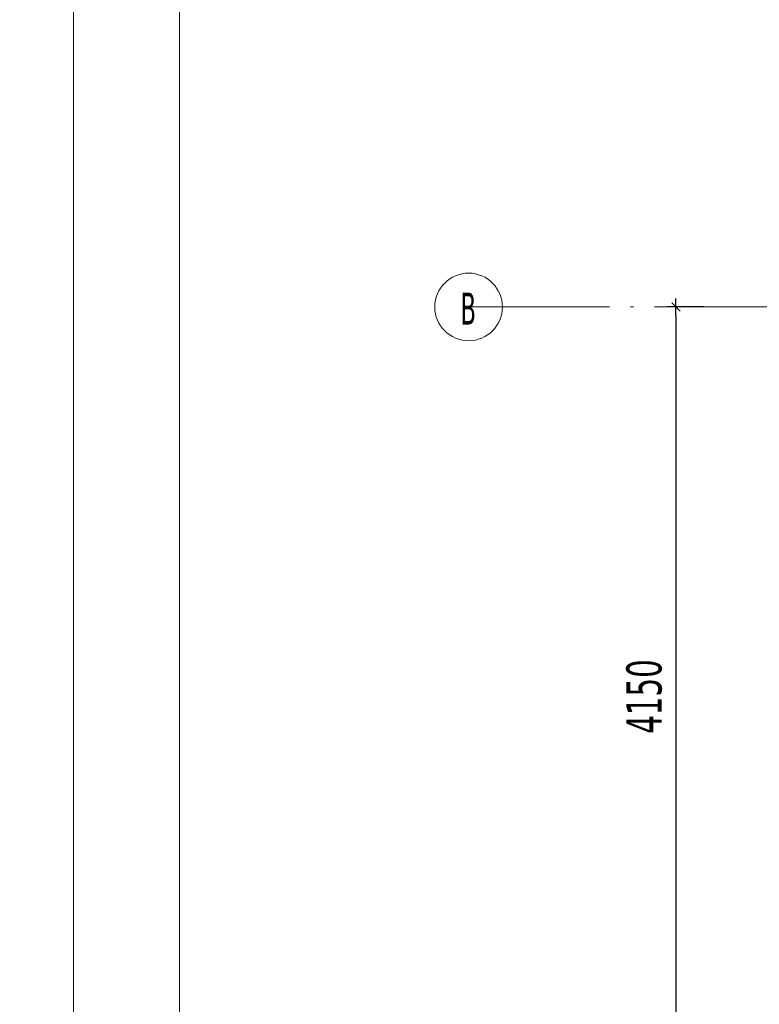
# Model space of a CAD drawing. Header units: millimetres. Extents: x 0 to 1517, y -116 to 725.
# Tile 89 of 256: x 633 to 686, y 99 to 169. Entities that reach past the tile are written whole.
import ezdxf

# ---------------------------------------------------------------- set-up
doc = ezdxf.new("R2010")
doc.units = ezdxf.units.MM
doc.linetypes.add('CADWORK_5', pattern=[13.2, 10, -1.5, 0.2, -1.5])
doc.layers.add('Ech.1_75', color=7, linetype='Continuous')
doc.styles.add('tahoma-', font='txt', dxfattribs={"height": 1})
doc.styles.add('tahoma-z-r', font='txt', dxfattribs={"width": 0.704918})
doc.dimstyles.new('ISO-25', dxfattribs={"dimtxt": 2.5, "dimasz": 2.5, "dimexe": 1.25, "dimexo": 0.625, "dimtad": 1, "dimtxsty": 'Standard', "dimcen": 2.5, "dimadec": 0, "dimazin": 0, "dimtfac": 1, "dimtmove": 0, "dimatfit": 3, "dimfxl": 1, "dimarcsym": 0})

# ---------------------------------------------------------------- blocks, each defined once
blk = doc.blocks.new('cw-dimension-symbol2')
at = {"color": 0, "linetype": 'Continuous', "lineweight": -2}
for p, q in [((-1, 0), (1, 0)), ((-0.5, -0.5), (0.5, 0.5))]:
    blk.add_line(p, q, dxfattribs=at)
blk = doc.blocks.new('*D199')
at = {"layer": 'Defpoints', "color": 0}
for p in [(681.973, 148.988), (679.973, 93.655), (681.973, 93.655)]:
    blk.add_point(p, dxfattribs=at)
at = {"layer": 'Ech.1_75', "color": 0, "linetype": 'Continuous', "lineweight": -2}
for p, q in [((681.973, 148.988), (679.373, 148.988)), ((679.973, 148.388), (679.973, 94.255)), ((681.973, 93.655), (679.373, 93.655))]:
    blk.add_line(p, q, dxfattribs=at)
at = {"layer": 'Ech.1_75', "color": 0, "lineweight": -2, "xscale": 0.6000000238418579, "yscale": 0.6000000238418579, "zscale": 0.6000000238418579}
for p, rotation in [((679.973, 148.988), 90), ((679.973, 93.655), 270)]:
    blk.add_blockref('cw-dimension-symbol2', p, dxfattribs=dict(at, rotation=rotation))
at = {"layer": 'Ech.1_75', "color": 7, "linetype": 'Continuous', "lineweight": 5, "insert": (677.723, 121.322), "char_height": 2.5, "attachment_point": 5, "rotation": 90, "style": 'tahoma-z-r'}
blk.add_mtext('4150', dxfattribs=at)

msp = doc.modelspace()

# ---------------------------------------------------------------- linework, layer by layer
at = {"layer": 'Ech.1_75', "color": 7, "linetype": 'Continuous', "lineweight": 5}
for points in [[(334.895, 239.316), (334.895, -108.036), (637.183, -108.036), (637.183, 239.316), (334.895, 239.316)], [(644.722, 239.316), (644.722, -108.036), (947.01, -108.036), (947.01, 239.316), (644.722, 239.316)]]:
    msp.add_lwpolyline(points, close=True, dxfattribs=at)

# ---------------------------------------------------------------- dimensions: what is measured, and where the dimension line sits
dim = msp.add_linear_dim(base=(679.973, 93.655), p1=(681.973, 148.988), p2=(681.973, 93.655), angle=270, text='4150', dimstyle='ISO-25', override={"dimtxt": 2.5, "dimasz": 0.6, "dimexe": 0.6, "dimexo": 0, "dimgap": 0, "dimdec": 0, "dimlfac": 1, "dimtxsty": 'tahoma-z-r', "dimblk": 'cw-dimension-symbol2', "dimclrt": 7, "dimtmove": 2}, dxfattribs=at)
dim.commit()
dim.dimension.update_dxf_attribs({"geometry": '*D199', "text_midpoint": (677.723, 121.322), "dimtype": 161, "text_rotation": 90})

# ---------------------------------------------------------------- next in the draw order: wipeouts: each hides what was drawn before it
at = {"linetype": 'Continuous'}
msp.add_wipeout([(665.249, 146.588), (665.264, 146.588), (665.279, 146.589), (665.294, 146.589), (665.309, 146.589), (665.324, 146.59), (665.34, 146.59), (665.355, 146.591), (665.37, 146.591), (665.385, 146.592), (665.4, 146.593), (665.415, 146.594), (665.43, 146.595), (665.445, 146.596), (665.46, 146.598), (665.475, 146.599), (665.49, 146.601), (665.505, 146.602), (665.52, 146.604), (665.535, 146.606), (665.55, 146.607), (665.565, 146.609), (665.58, 146.611), (665.595, 146.613), (665.61, 146.616), (665.625, 146.618), (665.639, 146.62), (665.654, 146.623), (665.669, 146.625), (665.684, 146.628), (665.699, 146.631), (665.714, 146.634), (665.728, 146.637), (665.743, 146.64), (665.758, 146.643), (665.773, 146.646), (665.787, 146.65), (665.802, 146.653), (665.817, 146.657), (665.831, 146.66), (665.846, 146.664), (665.861, 146.668), (665.875, 146.672), (665.89, 146.676), (665.904, 146.68), (665.919, 146.684), (665.933, 146.688), (665.948, 146.692), (665.962, 146.697), (665.976, 146.701), (665.991, 146.706), (666.005, 146.711), (666.019, 146.715), (666.034, 146.72), (666.048, 146.725), (666.062, 146.73), (666.076, 146.735), (666.09, 146.741), (666.104, 146.746), (666.119, 146.751), (666.133, 146.757), (666.147, 146.763), (666.161, 146.768), (666.174, 146.774), (666.188, 146.78), (666.202, 146.786), (666.216, 146.792), (666.23, 146.798), (666.244, 146.804), (666.257, 146.81), (666.271, 146.817), (666.285, 146.823), (666.298, 146.83), (666.312, 146.837), (666.325, 146.843), (666.339, 146.85), (666.352, 146.857), (666.365, 146.864), (666.379, 146.871), (666.392, 146.878), (666.405, 146.885), (666.418, 146.893), (666.432, 146.9), (666.445, 146.907), (666.458, 146.915), (666.471, 146.923), (666.484, 146.93), (666.497, 146.938), (666.509, 146.946), (666.522, 146.954), (666.535, 146.962), (666.548, 146.97), (666.56, 146.978), (666.573, 146.987), (666.586, 146.995), (666.598, 147.003), (666.611, 147.012), (666.623, 147.021), (666.635, 147.029), (666.648, 147.038), (666.66, 147.047), (666.672, 147.056), (666.684, 147.065), (666.696, 147.074), (666.708, 147.083), (666.72, 147.092), (666.732, 147.101), (666.744, 147.111), (666.756, 147.12), (666.767, 147.13), (666.779, 147.139), (666.79, 147.149), (666.802, 147.159), (666.813, 147.168), (666.825, 147.178), (666.836, 147.188), (666.847, 147.198), (666.859, 147.208), (666.87, 147.218), (666.881, 147.229), (666.892, 147.239), (666.903, 147.249), (666.914, 147.26), (666.925, 147.27), (666.935, 147.281), (666.946, 147.291), (666.957, 147.302), (666.967, 147.313), (666.978, 147.324), (666.988, 147.335), (666.999, 147.346), (667.009, 147.357), (667.019, 147.368), (667.029, 147.379), (667.039, 147.39), (667.049, 147.401), (667.059, 147.413), (667.069, 147.424), (667.079, 147.436), (667.089, 147.447), (667.098, 147.459), (667.108, 147.47), (667.117, 147.482), (667.127, 147.494), (667.136, 147.506), (667.145, 147.517), (667.155, 147.529), (667.164, 147.541), (667.173, 147.553), (667.182, 147.566), (667.191, 147.578), (667.2, 147.59), (667.208, 147.602), (667.217, 147.615), (667.226, 147.627), (667.234, 147.639), (667.242, 147.652), (667.251, 147.664), (667.259, 147.677), (667.267, 147.69), (667.275, 147.702), (667.283, 147.715), (667.291, 147.728), (667.299, 147.741), (667.307, 147.754), (667.315, 147.767), (667.322, 147.78), (667.33, 147.793), (667.338, 147.806), (667.345, 147.819), (667.352, 147.832), (667.359, 147.845), (667.367, 147.859), (667.374, 147.872), (667.381, 147.885), (667.387, 147.899), (667.394, 147.912), (667.401, 147.926), (667.408, 147.939), (667.414, 147.953), (667.421, 147.967), (667.427, 147.98), (667.433, 147.994), (667.44, 148.008), (667.446, 148.021), (667.452, 148.035), (667.458, 148.049), (667.463, 148.063), (667.469, 148.077), (667.475, 148.091), (667.481, 148.105), (667.486, 148.119), (667.491, 148.133), (667.497, 148.147), (667.502, 148.161), (667.507, 148.175), (667.512, 148.19), (667.517, 148.204), (667.522, 148.218), (667.527, 148.232), (667.532, 148.247), (667.536, 148.261), (667.541, 148.276), (667.545, 148.29), (667.55, 148.304), (667.554, 148.319), (667.558, 148.333), (667.562, 148.348), (667.566, 148.362), (667.57, 148.377), (667.574, 148.392), (667.577, 148.406), (667.581, 148.421), (667.584, 148.436), (667.588, 148.45), (667.591, 148.465), (667.595, 148.48), (667.598, 148.494), (667.601, 148.509), (667.604, 148.524), (667.607, 148.539), (667.609, 148.554), (667.612, 148.568), (667.615, 148.583), (667.617, 148.598), (667.62, 148.613), (667.622, 148.628), (667.624, 148.643), (667.626, 148.658), (667.628, 148.673), (667.63, 148.688), (667.632, 148.703), (667.634, 148.718), (667.635, 148.733), (667.637, 148.748), (667.638, 148.763), (667.64, 148.778), (667.641, 148.793), (667.642, 148.808), (667.643, 148.823), (667.644, 148.838), (667.645, 148.853), (667.646, 148.868), (667.647, 148.883), (667.647, 148.898), (667.648, 148.913), (667.648, 148.928), (667.649, 148.943), (667.649, 148.958), (667.649, 148.973), (667.649, 148.988), (667.649, 149.004), (667.649, 149.019), (667.649, 149.034), (667.648, 149.049), (667.648, 149.064), (667.647, 149.079), (667.647, 149.094), (667.646, 149.109), (667.645, 149.124), (667.644, 149.139), (667.643, 149.154), (667.642, 149.169), (667.641, 149.184), (667.64, 149.199), (667.638, 149.214), (667.637, 149.229), (667.635, 149.244), (667.634, 149.259), (667.632, 149.274), (667.63, 149.289), (667.628, 149.304), (667.626, 149.319), (667.624, 149.334), (667.622, 149.349), (667.62, 149.364), (667.617, 149.379), (667.615, 149.394), (667.612, 149.408), (667.609, 149.423), (667.607, 149.438), (667.604, 149.453), (667.601, 149.468), (667.598, 149.483), (667.595, 149.497), (667.591, 149.512), (667.588, 149.527), (667.584, 149.541), (667.581, 149.556), (667.577, 149.571), (667.574, 149.585), (667.57, 149.6), (667.566, 149.614), (667.562, 149.629), (667.558, 149.644), (667.554, 149.658), (667.55, 149.672), (667.545, 149.687), (667.541, 149.701), (667.536, 149.716), (667.532, 149.73), (667.527, 149.744), (667.522, 149.759), (667.517, 149.773), (667.512, 149.787), (667.507, 149.801), (667.502, 149.816), (667.497, 149.83), (667.491, 149.844), (667.486, 149.858), (667.481, 149.872), (667.475, 149.886), (667.469, 149.9), (667.463, 149.914), (667.458, 149.928), (667.452, 149.942), (667.446, 149.955), (667.44, 149.969), (667.433, 149.983), (667.427, 149.997), (667.421, 150.01), (667.414, 150.024), (667.408, 150.038), (667.401, 150.051), (667.394, 150.065), (667.387, 150.078), (667.381, 150.091), (667.374, 150.105), (667.367, 150.118), (667.359, 150.131), (667.352, 150.145), (667.345, 150.158), (667.338, 150.171), (667.33, 150.184), (667.322, 150.197), (667.315, 150.21), (667.307, 150.223), (667.299, 150.236), (667.291, 150.249), (667.283, 150.262), (667.275, 150.274), (667.267, 150.287), (667.259, 150.3), (667.251, 150.312), (667.242, 150.325), (667.234, 150.337), (667.226, 150.35), (667.217, 150.362), (667.208, 150.375), (667.2, 150.387), (667.191, 150.399), (667.182, 150.411), (667.173, 150.423), (667.164, 150.435), (667.155, 150.447), (667.145, 150.459), (667.136, 150.471), (667.127, 150.483), (667.117, 150.495), (667.108, 150.507), (667.098, 150.518), (667.089, 150.53), (667.079, 150.541), (667.069, 150.553), (667.059, 150.564), (667.049, 150.576), (667.039, 150.587), (667.029, 150.598), (667.019, 150.609), (667.009, 150.62), (666.999, 150.631), (666.988, 150.642), (666.978, 150.653), (666.967, 150.664), (666.957, 150.675), (666.946, 150.685), (666.935, 150.696), (666.925, 150.707), (666.914, 150.717), (666.903, 150.728), (666.892, 150.738), (666.881, 150.748), (666.87, 150.758), (666.859, 150.769), (666.847, 150.779), (666.836, 150.789), (666.825, 150.799), (666.813, 150.809), (666.802, 150.818), (666.79, 150.828), (666.779, 150.838), (666.767, 150.847), (666.756, 150.857), (666.744, 150.866), (666.732, 150.876), (666.72, 150.885), (666.708, 150.894), (666.696, 150.903), (666.684, 150.912), (666.672, 150.921), (666.66, 150.93), (666.648, 150.939), (666.635, 150.948), (666.623, 150.956), (666.611, 150.965), (666.598, 150.973), (666.586, 150.982), (666.573, 150.99), (666.56, 150.999), (666.548, 151.007), (666.535, 151.015), (666.522, 151.023), (666.509, 151.031), (666.497, 151.039), (666.484, 151.047), (666.471, 151.054), (666.458, 151.062), (666.445, 151.069), (666.432, 151.077), (666.418, 151.084), (666.405, 151.092), (666.392, 151.099), (666.379, 151.106), (666.365, 151.113), (666.352, 151.12), (666.339, 151.127), (666.325, 151.134), (666.312, 151.14), (666.298, 151.147), (666.285, 151.154), (666.271, 151.16), (666.257, 151.166), (666.244, 151.173), (666.23, 151.179), (666.216, 151.185), (666.202, 151.191), (666.188, 151.197), (666.174, 151.203), (666.161, 151.209), (666.147, 151.214), (666.133, 151.22), (666.119, 151.225), (666.104, 151.231), (666.09, 151.236), (666.076, 151.241), (666.062, 151.247), (666.048, 151.252), (666.034, 151.257), (666.019, 151.261), (666.005, 151.266), (665.991, 151.271), (665.976, 151.276), (665.962, 151.28), (665.948, 151.285), (665.933, 151.289), (665.919, 151.293), (665.904, 151.297), (665.89, 151.301), (665.875, 151.305), (665.861, 151.309), (665.846, 151.313), (665.831, 151.317), (665.817, 151.32), (665.802, 151.324), (665.787, 151.327), (665.773, 151.331), (665.758, 151.334), (665.743, 151.337), (665.728, 151.34), (665.714, 151.343), (665.699, 151.346), (665.684, 151.349), (665.669, 151.351), (665.654, 151.354), (665.639, 151.356), (665.625, 151.359), (665.61, 151.361), (665.595, 151.363), (665.58, 151.366), (665.565, 151.368), (665.55, 151.37), (665.535, 151.371), (665.52, 151.373), (665.505, 151.375), (665.49, 151.376), (665.475, 151.378), (665.46, 151.379), (665.445, 151.38), (665.43, 151.382), (665.415, 151.383), (665.4, 151.384), (665.385, 151.385), (665.37, 151.385), (665.355, 151.386), (665.34, 151.387), (665.324, 151.387), (665.309, 151.388), (665.294, 151.388), (665.279, 151.388), (665.264, 151.388), (665.249, 151.388), (665.234, 151.388), (665.219, 151.388), (665.204, 151.388), (665.189, 151.388), (665.174, 151.387), (665.159, 151.387), (665.144, 151.386), (665.128, 151.385), (665.113, 151.385), (665.098, 151.384), (665.083, 151.383), (665.068, 151.382), (665.053, 151.38), (665.038, 151.379), (665.023, 151.378), (665.008, 151.376), (664.993, 151.375), (664.978, 151.373), (664.963, 151.371), (664.948, 151.37), (664.933, 151.368), (664.918, 151.366), (664.903, 151.363), (664.889, 151.361), (664.874, 151.359), (664.859, 151.356), (664.844, 151.354), (664.829, 151.351), (664.814, 151.349), (664.799, 151.346), (664.785, 151.343), (664.77, 151.34), (664.755, 151.337), (664.74, 151.334), (664.726, 151.331), (664.711, 151.327), (664.696, 151.324), (664.681, 151.32), (664.667, 151.317), (664.652, 151.313), (664.638, 151.309), (664.623, 151.305), (664.608, 151.301), (664.594, 151.297), (664.579, 151.293), (664.565, 151.289), (664.551, 151.285), (664.536, 151.28), (664.522, 151.276), (664.507, 151.271), (664.493, 151.266), (664.479, 151.261), (664.465, 151.257), (664.45, 151.252), (664.436, 151.247), (664.422, 151.241), (664.408, 151.236), (664.394, 151.231), (664.38, 151.225), (664.366, 151.22), (664.352, 151.214), (664.338, 151.209), (664.324, 151.203), (664.31, 151.197), (664.296, 151.191), (664.282, 151.185), (664.268, 151.179), (664.255, 151.173), (664.241, 151.166), (664.227, 151.16), (664.214, 151.154), (664.2, 151.147), (664.186, 151.14), (664.173, 151.134), (664.159, 151.127), (664.146, 151.12), (664.133, 151.113), (664.119, 151.106), (664.106, 151.099), (664.093, 151.092), (664.08, 151.084), (664.067, 151.077), (664.053, 151.069), (664.04, 151.062), (664.027, 151.054), (664.014, 151.047), (664.001, 151.039), (663.989, 151.031), (663.976, 151.023), (663.963, 151.015), (663.95, 151.007), (663.938, 150.999), (663.925, 150.99), (663.913, 150.982), (663.9, 150.973), (663.888, 150.965), (663.875, 150.956), (663.863, 150.948), (663.851, 150.939), (663.838, 150.93), (663.826, 150.921), (663.814, 150.912), (663.802, 150.903), (663.79, 150.894), (663.778, 150.885), (663.766, 150.876), (663.754, 150.866), (663.743, 150.857), (663.731, 150.847), (663.719, 150.838), (663.708, 150.828), (663.696, 150.818), (663.685, 150.809), (663.673, 150.799), (663.662, 150.789), (663.651, 150.779), (663.639, 150.769), (663.628, 150.758), (663.617, 150.748), (663.606, 150.738), (663.595, 150.728), (663.584, 150.717), (663.573, 150.707), (663.563, 150.696), (663.552, 150.685), (663.541, 150.675), (663.531, 150.664), (663.52, 150.653), (663.51, 150.642), (663.5, 150.631), (663.489, 150.62), (663.479, 150.609), (663.469, 150.598), (663.459, 150.587), (663.449, 150.576), (663.439, 150.564), (663.429, 150.553), (663.419, 150.541), (663.409, 150.53), (663.4, 150.518), (663.39, 150.507), (663.381, 150.495), (663.371, 150.483), (663.362, 150.471), (663.353, 150.459), (663.343, 150.447), (663.334, 150.435), (663.325, 150.423), (663.316, 150.411), (663.307, 150.399), (663.299, 150.387), (663.29, 150.375), (663.281, 150.362), (663.273, 150.35), (663.264, 150.337), (663.256, 150.325), (663.247, 150.312), (663.239, 150.3), (663.231, 150.287), (663.223, 150.274), (663.215, 150.262), (663.207, 150.249), (663.199, 150.236), (663.191, 150.223), (663.183, 150.21), (663.176, 150.197), (663.168, 150.184), (663.161, 150.171), (663.153, 150.158), (663.146, 150.145), (663.139, 150.131), (663.132, 150.118), (663.125, 150.105), (663.118, 150.091), (663.111, 150.078), (663.104, 150.065), (663.097, 150.051), (663.09, 150.038), (663.084, 150.024), (663.077, 150.01), (663.071, 149.997), (663.065, 149.983), (663.059, 149.969), (663.052, 149.955), (663.046, 149.942), (663.041, 149.928), (663.035, 149.914), (663.029, 149.9), (663.023, 149.886), (663.018, 149.872), (663.012, 149.858), (663.007, 149.844), (663.001, 149.83), (662.996, 149.816), (662.991, 149.801), (662.986, 149.787), (662.981, 149.773), (662.976, 149.759), (662.971, 149.744), (662.967, 149.73), (662.962, 149.716), (662.957, 149.701), (662.953, 149.687), (662.949, 149.672), (662.944, 149.658), (662.94, 149.644), (662.936, 149.629), (662.932, 149.614), (662.928, 149.6), (662.924, 149.585), (662.921, 149.571), (662.917, 149.556), (662.914, 149.541), (662.91, 149.527), (662.907, 149.512), (662.904, 149.497), (662.9, 149.483), (662.897, 149.468), (662.894, 149.453), (662.892, 149.438), (662.889, 149.423), (662.886, 149.408), (662.884, 149.394), (662.881, 149.379), (662.879, 149.364), (662.876, 149.349), (662.874, 149.334), (662.872, 149.319), (662.87, 149.304), (662.868, 149.289), (662.866, 149.274), (662.864, 149.259), (662.863, 149.244), (662.861, 149.229), (662.86, 149.214), (662.858, 149.199), (662.857, 149.184), (662.856, 149.169), (662.855, 149.154), (662.854, 149.139), (662.853, 149.124), (662.852, 149.109), (662.851, 149.094), (662.851, 149.079), (662.85, 149.064), (662.85, 149.049), (662.849, 149.034), (662.849, 149.019), (662.849, 149.004), (662.849, 148.988), (662.849, 148.973), (662.849, 148.958), (662.849, 148.943), (662.85, 148.928), (662.85, 148.913), (662.851, 148.898), (662.851, 148.883), (662.852, 148.868), (662.853, 148.853), (662.854, 148.838), (662.855, 148.823), (662.856, 148.808), (662.857, 148.793), (662.858, 148.778), (662.86, 148.763), (662.861, 148.748), (662.863, 148.733), (662.864, 148.718), (662.866, 148.703), (662.868, 148.688), (662.87, 148.673), (662.872, 148.658), (662.874, 148.643), (662.876, 148.628), (662.879, 148.613), (662.881, 148.598), (662.884, 148.583), (662.886, 148.568), (662.889, 148.554), (662.892, 148.539), (662.894, 148.524), (662.897, 148.509), (662.9, 148.494), (662.904, 148.48), (662.907, 148.465), (662.91, 148.45), (662.914, 148.436), (662.917, 148.421), (662.921, 148.406), (662.924, 148.392), (662.928, 148.377), (662.932, 148.362), (662.936, 148.348), (662.94, 148.333), (662.944, 148.319), (662.949, 148.304), (662.953, 148.29), (662.957, 148.276), (662.962, 148.261), (662.967, 148.247), (662.971, 148.232), (662.976, 148.218), (662.981, 148.204), (662.986, 148.19), (662.991, 148.175), (662.996, 148.161), (663.001, 148.147), (663.007, 148.133), (663.012, 148.119), (663.018, 148.105), (663.023, 148.091), (663.029, 148.077), (663.035, 148.063), (663.041, 148.049), (663.046, 148.035), (663.052, 148.021), (663.059, 148.008), (663.065, 147.994), (663.071, 147.98), (663.077, 147.967), (663.084, 147.953), (663.09, 147.939), (663.097, 147.926), (663.104, 147.912), (663.111, 147.899), (663.118, 147.885), (663.125, 147.872), (663.132, 147.859), (663.139, 147.845), (663.146, 147.832), (663.153, 147.819), (663.161, 147.806), (663.168, 147.793), (663.176, 147.78), (663.183, 147.767), (663.191, 147.754), (663.199, 147.741), (663.207, 147.728), (663.215, 147.715), (663.223, 147.702), (663.231, 147.69), (663.239, 147.677), (663.247, 147.664), (663.256, 147.652), (663.264, 147.639), (663.273, 147.627), (663.281, 147.615), (663.29, 147.602), (663.299, 147.59), (663.307, 147.578), (663.316, 147.566), (663.325, 147.553), (663.334, 147.541), (663.343, 147.529), (663.353, 147.517), (663.362, 147.506), (663.371, 147.494), (663.381, 147.482), (663.39, 147.47), (663.4, 147.459), (663.409, 147.447), (663.419, 147.436), (663.429, 147.424), (663.439, 147.413), (663.449, 147.401), (663.459, 147.39), (663.469, 147.379), (663.479, 147.368), (663.489, 147.357), (663.5, 147.346), (663.51, 147.335), (663.52, 147.324), (663.531, 147.313), (663.541, 147.302), (663.552, 147.291), (663.563, 147.281), (663.573, 147.27), (663.584, 147.26), (663.595, 147.249), (663.606, 147.239), (663.617, 147.229), (663.628, 147.218), (663.639, 147.208), (663.651, 147.198), (663.662, 147.188), (663.673, 147.178), (663.685, 147.168), (663.696, 147.159), (663.708, 147.149), (663.719, 147.139), (663.731, 147.13), (663.743, 147.12), (663.754, 147.111), (663.766, 147.101), (663.778, 147.092), (663.79, 147.083), (663.802, 147.074), (663.814, 147.065), (663.826, 147.056), (663.838, 147.047), (663.851, 147.038), (663.863, 147.029), (663.875, 147.021), (663.888, 147.012), (663.9, 147.003), (663.913, 146.995), (663.925, 146.987), (663.938, 146.978), (663.95, 146.97), (663.963, 146.962), (663.976, 146.954), (663.989, 146.946), (664.001, 146.938), (664.014, 146.93), (664.027, 146.923), (664.04, 146.915), (664.053, 146.907), (664.067, 146.9), (664.08, 146.893), (664.093, 146.885), (664.106, 146.878), (664.119, 146.871), (664.133, 146.864), (664.146, 146.857), (664.159, 146.85), (664.173, 146.843), (664.186, 146.837), (664.2, 146.83), (664.214, 146.823), (664.227, 146.817), (664.241, 146.81), (664.255, 146.804), (664.268, 146.798), (664.282, 146.792), (664.296, 146.786), (664.31, 146.78), (664.324, 146.774), (664.338, 146.768), (664.352, 146.763), (664.366, 146.757), (664.38, 146.751), (664.394, 146.746), (664.408, 146.741), (664.422, 146.735), (664.436, 146.73), (664.45, 146.725), (664.465, 146.72), (664.479, 146.715), (664.493, 146.711), (664.507, 146.706), (664.522, 146.701), (664.536, 146.697), (664.551, 146.692), (664.565, 146.688), (664.579, 146.684), (664.594, 146.68), (664.608, 146.676), (664.623, 146.672), (664.638, 146.668), (664.652, 146.664), (664.667, 146.66), (664.681, 146.657), (664.696, 146.653), (664.711, 146.65), (664.726, 146.646), (664.74, 146.643), (664.755, 146.64), (664.77, 146.637), (664.785, 146.634), (664.799, 146.631), (664.814, 146.628), (664.829, 146.625), (664.844, 146.623), (664.859, 146.62), (664.874, 146.618), (664.889, 146.616), (664.903, 146.613), (664.918, 146.611), (664.933, 146.609), (664.948, 146.607), (664.963, 146.606), (664.978, 146.604), (664.993, 146.602), (665.008, 146.601), (665.023, 146.599), (665.038, 146.598), (665.053, 146.596), (665.068, 146.595), (665.083, 146.594), (665.098, 146.593), (665.113, 146.592), (665.128, 146.591), (665.144, 146.591), (665.159, 146.59), (665.174, 146.59), (665.189, 146.589), (665.204, 146.589), (665.219, 146.589), (665.234, 146.588)], dxfattribs=at).dxf.layer = 'Ech.1_75'

# ---------------------------------------------------------------- next in the draw order: linework, layer by layer
at = {"layer": 'Ech.1_75', "color": 7, "linetype": 'CADWORK_5', "lineweight": 5}
msp.add_lwpolyline([(665.249, 148.988), (824.591, 148.988)], dxfattribs=at)
at = {"layer": 'Ech.1_75', "color": 7, "lineweight": 5}
msp.add_circle((665.249, 148.988), 2.4, dxfattribs=at)

# ---------------------------------------------------------------- next in the draw order: texts
at = {"layer": 'Ech.1_75', "color": 7, "linetype": 'Continuous', "style": 'tahoma-', "width": 0.6}
msp.add_text('B', height=2.267, dxfattribs=at).set_placement((664.671, 147.738))

doc.saveas('drawing.dxf')
